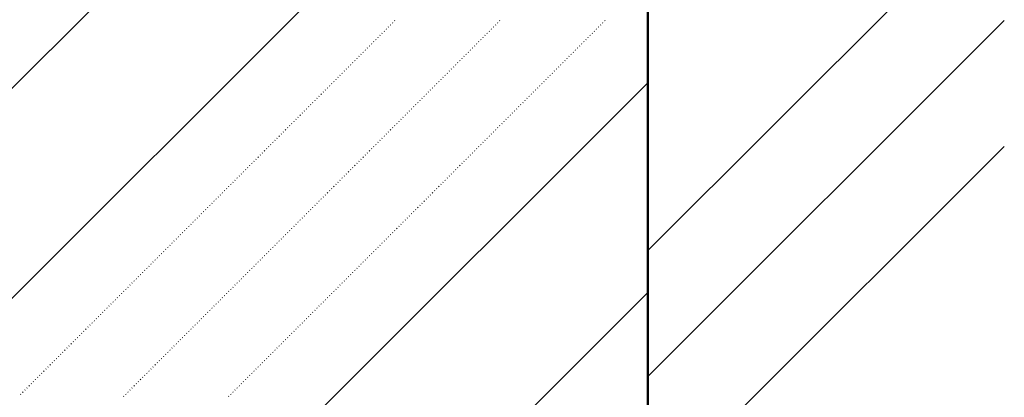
# Model space of a CAD drawing. Header units: millimetres. Extents: x 0 to 1260, y 0 to 297.
# Tile 91 of 104: x 314.25 to 322.53, y 228.33 to 231.51. Entities that reach past the tile are written whole.
import ezdxf

# ---------------------------------------------------------------- set-up
doc = ezdxf.new("R2010")
doc.units = ezdxf.units.MM
for name, pattern in [('K5LT32802', [0]), ('K5LT32806', [0]), ('K5LT_BASIC', [0])]:
    doc.linetypes.add(name, pattern=pattern)
doc.layers.add('Системный слой', color=7, linetype='Continuous')

# ---------------------------------------------------------------- blocks, each defined once
blk = doc.blocks.new('U100')
at = {"layer": 'Системный слой', "color": 7, "linetype": 'K5LT32802', "lineweight": 9}
for p, q in [((299.532, 216.2861), (319.532, 236.2861)), ((299.532, 214.5184), (319.532, 234.5184)), ((299.532, 210.9828), (319.532, 230.9828)), ((301.1807, 210.8637), (319.532, 229.2151))]:
    blk.add_line(p, q, dxfattribs=at)
at = {"layer": 'Системный слой', "color": 7, "linetype": 'K5LT32806', "lineweight": 18}
for p, q in [((317.3659, 231.4684), (317.3695, 231.4719)), ((317.3836, 231.4861), (317.3872, 231.4896)), ((317.4013, 231.5038), (317.4048, 231.5073)), ((318.2498, 231.4684), (318.2534, 231.4719)), ((318.2675, 231.4861), (318.271, 231.4896)), ((318.2852, 231.5038), (318.2887, 231.5073)), ((319.1337, 231.4684), (319.1372, 231.4719)), ((319.1514, 231.4861), (319.1549, 231.4896)), ((319.1691, 231.5038), (319.1726, 231.5073)), ((317.2952, 231.3977), (317.2988, 231.4012)), ((317.3129, 231.4154), (317.3164, 231.4189)), ((317.3306, 231.433), (317.3341, 231.4366)), ((317.3483, 231.4507), (317.3518, 231.4543)), ((318.1791, 231.3977), (318.1827, 231.4012)), ((318.1968, 231.4154), (318.2003, 231.4189)), ((318.2145, 231.433), (318.218, 231.4366)), ((318.2321, 231.4507), (318.2357, 231.4543)), ((319.063, 231.3977), (319.0665, 231.4012)), ((319.0807, 231.4154), (319.0842, 231.4189)), ((319.0984, 231.433), (319.1019, 231.4366)), ((319.116, 231.4507), (319.1196, 231.4543)), ((317.2068, 231.3093), (317.2104, 231.3128)), ((317.2245, 231.327), (317.2281, 231.3305)), ((317.2422, 231.3447), (317.2457, 231.3482)), ((317.2599, 231.3623), (317.2634, 231.3659)), ((317.2776, 231.38), (317.2811, 231.3835)), ((318.0907, 231.3093), (318.0943, 231.3128)), ((318.1084, 231.327), (318.1119, 231.3305)), ((318.1261, 231.3447), (318.1296, 231.3482)), ((318.1438, 231.3623), (318.1473, 231.3659)), ((318.1614, 231.38), (318.165, 231.3835)), ((318.9746, 231.3093), (318.9781, 231.3128)), ((318.9923, 231.327), (318.9958, 231.3305)), ((319.01, 231.3447), (319.0135, 231.3482)), ((319.0276, 231.3623), (319.0312, 231.3659)), ((319.0453, 231.38), (319.0489, 231.3835)), ((317.1185, 231.2209), (317.122, 231.2244)), ((317.1361, 231.2386), (317.1397, 231.2421)), ((317.1538, 231.2563), (317.1573, 231.2598)), ((317.1715, 231.2739), (317.175, 231.2775)), ((317.1892, 231.2916), (317.1927, 231.2952)), ((318.0023, 231.2209), (318.0059, 231.2244)), ((318.02, 231.2386), (318.0236, 231.2421)), ((318.0377, 231.2563), (318.0412, 231.2598)), ((318.0554, 231.2739), (318.0589, 231.2775)), ((318.073, 231.2916), (318.0766, 231.2952)), ((318.8862, 231.2209), (318.8898, 231.2244)), ((318.9039, 231.2386), (318.9074, 231.2421)), ((318.9216, 231.2563), (318.9251, 231.2598)), ((318.9393, 231.2739), (318.9428, 231.2775)), ((318.9569, 231.2916), (318.9605, 231.2952)), ((317.0301, 231.1325), (317.0336, 231.1361)), ((317.0477, 231.1502), (317.0513, 231.1537)), ((317.0654, 231.1679), (317.069, 231.1714)), ((317.0831, 231.1856), (317.0866, 231.1891)), ((317.1008, 231.2032), (317.1043, 231.2068)), ((317.914, 231.1325), (317.9175, 231.1361)), ((317.9316, 231.1502), (317.9352, 231.1537)), ((317.9493, 231.1679), (317.9528, 231.1714)), ((317.967, 231.1856), (317.9705, 231.1891)), ((317.9847, 231.2032), (317.9882, 231.2068)), ((318.7978, 231.1325), (318.8014, 231.1361)), ((318.8155, 231.1502), (318.819, 231.1537)), ((318.8332, 231.1679), (318.8367, 231.1714)), ((318.8509, 231.1856), (318.8544, 231.1891)), ((318.8685, 231.2032), (318.8721, 231.2068)), ((316.9594, 231.0618), (316.9629, 231.0653)), ((316.977, 231.0795), (316.9806, 231.083)), ((316.9947, 231.0972), (316.9982, 231.1007)), ((317.0124, 231.1148), (317.0159, 231.1184)), ((317.8432, 231.0618), (317.8468, 231.0653)), ((317.8609, 231.0795), (317.8645, 231.083)), ((317.8786, 231.0972), (317.8821, 231.1007)), ((317.8963, 231.1148), (317.8998, 231.1184)), ((318.7271, 231.0618), (318.7307, 231.0653)), ((318.7448, 231.0795), (318.7483, 231.083)), ((318.7625, 231.0972), (318.766, 231.1007)), ((318.7802, 231.1148), (318.7837, 231.1184)), ((316.871, 230.9734), (316.8745, 230.977)), ((316.8886, 230.9911), (316.8922, 230.9946)), ((316.9063, 231.0088), (316.9099, 231.0123)), ((316.924, 231.0265), (316.9275, 231.03)), ((316.9417, 231.0441), (316.9452, 231.0477)), ((317.7549, 230.9734), (317.7584, 230.977)), ((317.7725, 230.9911), (317.7761, 230.9946)), ((317.7902, 231.0088), (317.7937, 231.0123)), ((317.8079, 231.0265), (317.8114, 231.03)), ((317.8256, 231.0441), (317.8291, 231.0477)), ((318.6387, 230.9734), (318.6423, 230.977)), ((318.6564, 230.9911), (318.6599, 230.9946)), ((318.6741, 231.0088), (318.6776, 231.0123)), ((318.6918, 231.0265), (318.6953, 231.03)), ((318.7094, 231.0441), (318.713, 231.0477)), ((316.7826, 230.885), (316.7861, 230.8886)), ((316.8003, 230.9027), (316.8038, 230.9062)), ((316.8179, 230.9204), (316.8215, 230.9239)), ((316.8356, 230.9381), (316.8391, 230.9416)), ((316.8533, 230.9557), (316.8568, 230.9593)), ((317.6665, 230.885), (317.67, 230.8886)), ((317.6841, 230.9027), (317.6877, 230.9062)), ((317.7018, 230.9204), (317.7054, 230.9239)), ((317.7195, 230.9381), (317.723, 230.9416)), ((317.7372, 230.9557), (317.7407, 230.9593)), ((318.5503, 230.885), (318.5539, 230.8886)), ((318.568, 230.9027), (318.5716, 230.9062)), ((318.5857, 230.9204), (318.5892, 230.9239)), ((318.6034, 230.9381), (318.6069, 230.9416)), ((318.6211, 230.9557), (318.6246, 230.9593)), ((316.7119, 230.8143), (316.7154, 230.8179)), ((316.7295, 230.832), (316.7331, 230.8355)), ((316.7472, 230.8497), (316.7508, 230.8532)), ((316.7649, 230.8674), (316.7684, 230.8709)), ((317.5958, 230.8143), (317.5993, 230.8179)), ((317.6134, 230.832), (317.617, 230.8355)), ((317.6311, 230.8497), (317.6346, 230.8532)), ((317.6488, 230.8674), (317.6523, 230.8709)), ((318.4796, 230.8143), (318.4832, 230.8179)), ((318.4973, 230.832), (318.5008, 230.8355)), ((318.515, 230.8497), (318.5185, 230.8532)), ((318.5327, 230.8674), (318.5362, 230.8709)), ((316.6235, 230.7259), (316.627, 230.7295)), ((316.6412, 230.7436), (316.6447, 230.7472)), ((316.6588, 230.7613), (316.6624, 230.7648)), ((316.6765, 230.779), (316.68, 230.7825)), ((316.6942, 230.7966), (316.6977, 230.8002)), ((317.5074, 230.7259), (317.5109, 230.7295)), ((317.525, 230.7436), (317.5286, 230.7472)), ((317.5427, 230.7613), (317.5463, 230.7648)), ((317.5604, 230.779), (317.5639, 230.7825)), ((317.5781, 230.7966), (317.5816, 230.8002)), ((318.3912, 230.7259), (318.3948, 230.7295)), ((318.4089, 230.7436), (318.4125, 230.7472)), ((318.4266, 230.7613), (318.4301, 230.7648)), ((318.4443, 230.779), (318.4478, 230.7825)), ((318.462, 230.7966), (318.4655, 230.8002)), ((316.5351, 230.6375), (316.5386, 230.6411)), ((316.5528, 230.6552), (316.5563, 230.6588)), ((316.5704, 230.6729), (316.574, 230.6764)), ((316.5881, 230.6906), (316.5917, 230.6941)), ((316.6058, 230.7083), (316.6093, 230.7118)), ((317.419, 230.6375), (317.4225, 230.6411)), ((317.4367, 230.6552), (317.4402, 230.6588)), ((317.4543, 230.6729), (317.4579, 230.6764)), ((317.472, 230.6906), (317.4755, 230.6941)), ((317.4897, 230.7083), (317.4932, 230.7118)), ((318.3029, 230.6375), (318.3064, 230.6411)), ((318.3205, 230.6552), (318.3241, 230.6588)), ((318.3382, 230.6729), (318.3417, 230.6764)), ((318.3559, 230.6906), (318.3594, 230.6941)), ((318.3736, 230.7083), (318.3771, 230.7118)), ((316.4644, 230.5668), (316.4679, 230.5704)), ((316.4821, 230.5845), (316.4856, 230.5881)), ((316.4997, 230.6022), (316.5033, 230.6057)), ((316.5174, 230.6199), (316.5209, 230.6234)), ((317.3483, 230.5668), (317.3518, 230.5704)), ((317.3659, 230.5845), (317.3695, 230.5881)), ((317.3836, 230.6022), (317.3872, 230.6057)), ((317.4013, 230.6199), (317.4048, 230.6234)), ((318.2321, 230.5668), (318.2357, 230.5704)), ((318.2498, 230.5845), (318.2534, 230.5881)), ((318.2675, 230.6022), (318.271, 230.6057)), ((318.2852, 230.6199), (318.2887, 230.6234)), ((316.376, 230.4785), (316.3795, 230.482)), ((316.3937, 230.4961), (316.3972, 230.4997)), ((316.4113, 230.5138), (316.4149, 230.5173)), ((316.429, 230.5315), (316.4326, 230.535)), ((316.4467, 230.5492), (316.4502, 230.5527)), ((317.2599, 230.4785), (317.2634, 230.482)), ((317.2776, 230.4961), (317.2811, 230.4997)), ((317.2952, 230.5138), (317.2988, 230.5173)), ((317.3129, 230.5315), (317.3164, 230.535)), ((317.3306, 230.5492), (317.3341, 230.5527)), ((318.1438, 230.4785), (318.1473, 230.482)), ((318.1614, 230.4961), (318.165, 230.4997)), ((318.1791, 230.5138), (318.1827, 230.5173)), ((318.1968, 230.5315), (318.2003, 230.535)), ((318.2145, 230.5492), (318.218, 230.5527)), ((316.2876, 230.3901), (316.2911, 230.3936)), ((316.3053, 230.4077), (316.3088, 230.4113)), ((316.323, 230.4254), (316.3265, 230.429)), ((316.3406, 230.4431), (316.3442, 230.4466)), ((316.3583, 230.4608), (316.3619, 230.4643)), ((317.1715, 230.3901), (317.175, 230.3936)), ((317.1892, 230.4077), (317.1927, 230.4113)), ((317.2068, 230.4254), (317.2104, 230.429)), ((317.2245, 230.4431), (317.2281, 230.4466)), ((317.2422, 230.4608), (317.2457, 230.4643)), ((318.0554, 230.3901), (318.0589, 230.3936)), ((318.073, 230.4077), (318.0766, 230.4113)), ((318.0907, 230.4254), (318.0943, 230.429)), ((318.1084, 230.4431), (318.1119, 230.4466)), ((318.1261, 230.4608), (318.1296, 230.4643)), ((316.2169, 230.3194), (316.2204, 230.3229)), ((316.2346, 230.337), (316.2381, 230.3406)), ((316.2522, 230.3547), (316.2558, 230.3582)), ((316.2699, 230.3724), (316.2735, 230.3759)), ((317.1008, 230.3194), (317.1043, 230.3229)), ((317.1185, 230.337), (317.122, 230.3406)), ((317.1361, 230.3547), (317.1397, 230.3582)), ((317.1538, 230.3724), (317.1573, 230.3759)), ((317.9847, 230.3194), (317.9882, 230.3229)), ((318.0023, 230.337), (318.0059, 230.3406)), ((318.02, 230.3547), (318.0236, 230.3582)), ((318.0377, 230.3724), (318.0412, 230.3759)), ((316.1285, 230.231), (316.132, 230.2345)), ((316.1462, 230.2486), (316.1497, 230.2522)), ((316.1639, 230.2663), (316.1674, 230.2699)), ((316.1815, 230.284), (316.1851, 230.2875)), ((316.1992, 230.3017), (316.2028, 230.3052)), ((317.0124, 230.231), (317.0159, 230.2345)), ((317.0301, 230.2486), (317.0336, 230.2522)), ((317.0477, 230.2663), (317.0513, 230.2699)), ((317.0654, 230.284), (317.069, 230.2875)), ((317.0831, 230.3017), (317.0866, 230.3052)), ((317.8963, 230.231), (317.8998, 230.2345)), ((317.914, 230.2486), (317.9175, 230.2522)), ((317.9316, 230.2663), (317.9352, 230.2699)), ((317.9493, 230.284), (317.9528, 230.2875)), ((317.967, 230.3017), (317.9705, 230.3052)), ((316.0401, 230.1426), (316.0437, 230.1461)), ((316.0578, 230.1603), (316.0613, 230.1638)), ((316.0755, 230.1779), (316.079, 230.1815)), ((316.0932, 230.1956), (316.0967, 230.1991)), ((316.1108, 230.2133), (316.1144, 230.2168)), ((316.924, 230.1426), (316.9275, 230.1461)), ((316.9417, 230.1603), (316.9452, 230.1638)), ((316.9594, 230.1779), (316.9629, 230.1815)), ((316.977, 230.1956), (316.9806, 230.1991)), ((316.9947, 230.2133), (316.9982, 230.2168)), ((317.8079, 230.1426), (317.8114, 230.1461)), ((317.8256, 230.1603), (317.8291, 230.1638)), ((317.8432, 230.1779), (317.8468, 230.1815)), ((317.8609, 230.1956), (317.8645, 230.1991)), ((317.8786, 230.2133), (317.8821, 230.2168)), ((315.9694, 230.0719), (315.9729, 230.0754)), ((315.9871, 230.0895), (315.9906, 230.0931)), ((316.0048, 230.1072), (316.0083, 230.1108)), ((316.0224, 230.1249), (316.026, 230.1284)), ((316.8533, 230.0719), (316.8568, 230.0754)), ((316.871, 230.0895), (316.8745, 230.0931)), ((316.8886, 230.1072), (316.8922, 230.1108)), ((316.9063, 230.1249), (316.9099, 230.1284)), ((317.7372, 230.0719), (317.7407, 230.0754)), ((317.7549, 230.0895), (317.7584, 230.0931)), ((317.7725, 230.1072), (317.7761, 230.1108)), ((317.7902, 230.1249), (317.7937, 230.1284)), ((315.881, 229.9835), (315.8846, 229.987)), ((315.8987, 230.0012), (315.9022, 230.0047)), ((315.9164, 230.0188), (315.9199, 230.0224)), ((315.9341, 230.0365), (315.9376, 230.04)), ((315.9517, 230.0542), (315.9553, 230.0577)), ((316.7649, 229.9835), (316.7684, 229.987)), ((316.7826, 230.0012), (316.7861, 230.0047)), ((316.8003, 230.0188), (316.8038, 230.0224)), ((316.8179, 230.0365), (316.8215, 230.04)), ((316.8356, 230.0542), (316.8391, 230.0577)), ((317.6488, 229.9835), (317.6523, 229.987)), ((317.6665, 230.0012), (317.67, 230.0047)), ((317.6841, 230.0188), (317.6877, 230.0224)), ((317.7018, 230.0365), (317.7054, 230.04)), ((317.7195, 230.0542), (317.723, 230.0577)), ((315.7926, 229.8951), (315.7962, 229.8986)), ((315.8103, 229.9128), (315.8138, 229.9163)), ((315.828, 229.9304), (315.8315, 229.934)), ((315.8457, 229.9481), (315.8492, 229.9517)), ((315.8633, 229.9658), (315.8669, 229.9693)), ((316.6765, 229.8951), (316.68, 229.8986)), ((316.6942, 229.9128), (316.6977, 229.9163)), ((316.7119, 229.9304), (316.7154, 229.934)), ((316.7295, 229.9481), (316.7331, 229.9517)), ((316.7472, 229.9658), (316.7508, 229.9693)), ((317.5604, 229.8951), (317.5639, 229.8986)), ((317.5781, 229.9128), (317.5816, 229.9163)), ((317.5958, 229.9304), (317.5993, 229.934)), ((317.6134, 229.9481), (317.617, 229.9517)), ((317.6311, 229.9658), (317.6346, 229.9693)), ((315.7042, 229.8067), (315.7078, 229.8102)), ((315.7219, 229.8244), (315.7255, 229.8279)), ((315.7396, 229.8421), (315.7431, 229.8456)), ((315.7573, 229.8597), (315.7608, 229.8633)), ((315.775, 229.8774), (315.7785, 229.8809)), ((316.5881, 229.8067), (316.5917, 229.8102)), ((316.6058, 229.8244), (316.6093, 229.8279)), ((316.6235, 229.8421), (316.627, 229.8456)), ((316.6412, 229.8597), (316.6447, 229.8633)), ((316.6588, 229.8774), (316.6624, 229.8809)), ((317.472, 229.8067), (317.4755, 229.8102)), ((317.4897, 229.8244), (317.4932, 229.8279)), ((317.5074, 229.8421), (317.5109, 229.8456)), ((317.525, 229.8597), (317.5286, 229.8633)), ((317.5427, 229.8774), (317.5463, 229.8809)), ((315.6335, 229.736), (315.6371, 229.7395)), ((315.6512, 229.7537), (315.6547, 229.7572)), ((315.6689, 229.7713), (315.6724, 229.7749)), ((315.6866, 229.789), (315.6901, 229.7926)), ((316.5174, 229.736), (316.5209, 229.7395)), ((316.5351, 229.7537), (316.5386, 229.7572)), ((316.5528, 229.7713), (316.5563, 229.7749)), ((316.5704, 229.789), (316.574, 229.7926)), ((317.4013, 229.736), (317.4048, 229.7395)), ((317.419, 229.7537), (317.4225, 229.7572)), ((317.4367, 229.7713), (317.4402, 229.7749)), ((317.4543, 229.789), (317.4579, 229.7926)), ((315.5451, 229.6476), (315.5487, 229.6511)), ((315.5628, 229.6653), (315.5664, 229.6688)), ((315.5805, 229.683), (315.584, 229.6865)), ((315.5982, 229.7006), (315.6017, 229.7042)), ((315.6159, 229.7183), (315.6194, 229.7218)), ((316.429, 229.6476), (316.4326, 229.6511)), ((316.4467, 229.6653), (316.4502, 229.6688)), ((316.4644, 229.683), (316.4679, 229.6865)), ((316.4821, 229.7006), (316.4856, 229.7042)), ((316.4997, 229.7183), (316.5033, 229.7218)), ((317.3129, 229.6476), (317.3164, 229.6511)), ((317.3306, 229.6653), (317.3341, 229.6688)), ((317.3483, 229.683), (317.3518, 229.6865)), ((317.3659, 229.7006), (317.3695, 229.7042)), ((317.3836, 229.7183), (317.3872, 229.7218)), ((315.4568, 229.5592), (315.4603, 229.5627)), ((315.4744, 229.5769), (315.478, 229.5804)), ((315.4921, 229.5946), (315.4956, 229.5981)), ((315.5098, 229.6122), (315.5133, 229.6158)), ((315.5275, 229.6299), (315.531, 229.6335)), ((316.3406, 229.5592), (316.3442, 229.5627)), ((316.3583, 229.5769), (316.3619, 229.5804)), ((316.376, 229.5946), (316.3795, 229.5981)), ((316.3937, 229.6122), (316.3972, 229.6158)), ((316.4113, 229.6299), (316.4149, 229.6335)), ((317.2245, 229.5592), (317.2281, 229.5627)), ((317.2422, 229.5769), (317.2457, 229.5804)), ((317.2599, 229.5946), (317.2634, 229.5981)), ((317.2776, 229.6122), (317.2811, 229.6158)), ((317.2952, 229.6299), (317.2988, 229.6335)), ((315.386, 229.4885), (315.3896, 229.492)), ((315.4037, 229.5062), (315.4073, 229.5097)), ((315.4214, 229.5239), (315.4249, 229.5274)), ((315.4391, 229.5415), (315.4426, 229.5451)), ((316.2699, 229.4885), (316.2735, 229.492)), ((316.2876, 229.5062), (316.2911, 229.5097)), ((316.3053, 229.5239), (316.3088, 229.5274)), ((316.323, 229.5415), (316.3265, 229.5451)), ((317.1538, 229.4885), (317.1573, 229.492)), ((317.1715, 229.5062), (317.175, 229.5097)), ((317.1892, 229.5239), (317.1927, 229.5274)), ((317.2068, 229.5415), (317.2104, 229.5451)), ((315.2977, 229.4001), (315.3012, 229.4036)), ((315.3153, 229.4178), (315.3189, 229.4213)), ((315.333, 229.4355), (315.3365, 229.439)), ((315.3507, 229.4531), (315.3542, 229.4567)), ((315.3684, 229.4708), (315.3719, 229.4744)), ((316.1815, 229.4001), (316.1851, 229.4036)), ((316.1992, 229.4178), (316.2028, 229.4213)), ((316.2169, 229.4355), (316.2204, 229.439)), ((316.2346, 229.4531), (316.2381, 229.4567)), ((316.2522, 229.4708), (316.2558, 229.4744)), ((317.0654, 229.4001), (317.069, 229.4036)), ((317.0831, 229.4178), (317.0866, 229.4213)), ((317.1008, 229.4355), (317.1043, 229.439)), ((317.1185, 229.4531), (317.122, 229.4567)), ((317.1361, 229.4708), (317.1397, 229.4744)), ((315.2093, 229.3117), (315.2128, 229.3153)), ((315.2269, 229.3294), (315.2305, 229.3329)), ((315.2446, 229.3471), (315.2482, 229.3506)), ((315.2623, 229.3648), (315.2658, 229.3683)), ((315.28, 229.3824), (315.2835, 229.386)), ((316.0932, 229.3117), (316.0967, 229.3153)), ((316.1108, 229.3294), (316.1144, 229.3329)), ((316.1285, 229.3471), (316.132, 229.3506)), ((316.1462, 229.3648), (316.1497, 229.3683)), ((316.1639, 229.3824), (316.1674, 229.386)), ((316.977, 229.3117), (316.9806, 229.3153)), ((316.9947, 229.3294), (316.9982, 229.3329)), ((317.0124, 229.3471), (317.0159, 229.3506)), ((317.0301, 229.3648), (317.0336, 229.3683)), ((317.0477, 229.3824), (317.0513, 229.386)), ((315.1386, 229.241), (315.1421, 229.2445)), ((315.1562, 229.2587), (315.1598, 229.2622)), ((315.1739, 229.2764), (315.1774, 229.2799)), ((315.1916, 229.294), (315.1951, 229.2976)), ((316.0224, 229.241), (316.026, 229.2445)), ((316.0401, 229.2587), (316.0437, 229.2622)), ((316.0578, 229.2764), (316.0613, 229.2799)), ((316.0755, 229.294), (316.079, 229.2976)), ((316.9063, 229.241), (316.9099, 229.2445)), ((316.924, 229.2587), (316.9275, 229.2622)), ((316.9417, 229.2764), (316.9452, 229.2799)), ((316.9594, 229.294), (316.9629, 229.2976)), ((315.0502, 229.1526), (315.0537, 229.1562)), ((315.0678, 229.1703), (315.0714, 229.1738)), ((315.0855, 229.188), (315.0891, 229.1915)), ((315.1032, 229.2057), (315.1067, 229.2092)), ((315.1209, 229.2233), (315.1244, 229.2269)), ((315.9341, 229.1526), (315.9376, 229.1562)), ((315.9517, 229.1703), (315.9553, 229.1738)), ((315.9694, 229.188), (315.9729, 229.1915)), ((315.9871, 229.2057), (315.9906, 229.2092)), ((316.0048, 229.2233), (316.0083, 229.2269)), ((316.8179, 229.1526), (316.8215, 229.1562)), ((316.8356, 229.1703), (316.8391, 229.1738)), ((316.8533, 229.188), (316.8568, 229.1915)), ((316.871, 229.2057), (316.8745, 229.2092)), ((316.8886, 229.2233), (316.8922, 229.2269)), ((314.9618, 229.0642), (314.9653, 229.0678)), ((314.9795, 229.0819), (314.983, 229.0854)), ((314.9971, 229.0996), (315.0007, 229.1031)), ((315.0148, 229.1173), (315.0183, 229.1208)), ((315.0325, 229.1349), (315.036, 229.1385)), ((315.8457, 229.0642), (315.8492, 229.0678)), ((315.8633, 229.0819), (315.8669, 229.0854)), ((315.881, 229.0996), (315.8846, 229.1031)), ((315.8987, 229.1173), (315.9022, 229.1208)), ((315.9164, 229.1349), (315.9199, 229.1385)), ((316.7295, 229.0642), (316.7331, 229.0678)), ((316.7472, 229.0819), (316.7508, 229.0854)), ((316.7649, 229.0996), (316.7684, 229.1031)), ((316.7826, 229.1173), (316.7861, 229.1208)), ((316.8003, 229.1349), (316.8038, 229.1385)), ((314.8911, 228.9935), (314.8946, 228.9971)), ((314.9087, 229.0112), (314.9123, 229.0147)), ((314.9264, 229.0289), (314.93, 229.0324)), ((314.9441, 229.0466), (314.9476, 229.0501)), ((315.775, 228.9935), (315.7785, 228.9971)), ((315.7926, 229.0112), (315.7962, 229.0147)), ((315.8103, 229.0289), (315.8138, 229.0324)), ((315.828, 229.0466), (315.8315, 229.0501)), ((316.6588, 228.9935), (316.6624, 228.9971)), ((316.6765, 229.0112), (316.68, 229.0147)), ((316.6942, 229.0289), (316.6977, 229.0324)), ((316.7119, 229.0466), (316.7154, 229.0501)), ((314.8027, 228.9051), (314.8062, 228.9087)), ((314.8204, 228.9228), (314.8239, 228.9264)), ((314.838, 228.9405), (314.8416, 228.944)), ((314.8557, 228.9582), (314.8592, 228.9617)), ((314.8734, 228.9758), (314.8769, 228.9794)), ((315.6866, 228.9051), (315.6901, 228.9087)), ((315.7042, 228.9228), (315.7078, 228.9264)), ((315.7219, 228.9405), (315.7255, 228.944)), ((315.7396, 228.9582), (315.7431, 228.9617)), ((315.7573, 228.9758), (315.7608, 228.9794)), ((316.5704, 228.9051), (316.574, 228.9087)), ((316.5881, 228.9228), (316.5917, 228.9264)), ((316.6058, 228.9405), (316.6093, 228.944)), ((316.6235, 228.9582), (316.627, 228.9617)), ((316.6412, 228.9758), (316.6447, 228.9794)), ((314.7143, 228.8167), (314.7178, 228.8203)), ((314.732, 228.8344), (314.7355, 228.838)), ((314.7496, 228.8521), (314.7532, 228.8556)), ((314.7673, 228.8698), (314.7709, 228.8733)), ((314.785, 228.8875), (314.7885, 228.891)), ((315.5982, 228.8167), (315.6017, 228.8203)), ((315.6159, 228.8344), (315.6194, 228.838)), ((315.6335, 228.8521), (315.6371, 228.8556)), ((315.6512, 228.8698), (315.6547, 228.8733)), ((315.6689, 228.8875), (315.6724, 228.891)), ((316.4821, 228.8167), (316.4856, 228.8203)), ((316.4997, 228.8344), (316.5033, 228.838)), ((316.5174, 228.8521), (316.5209, 228.8556)), ((316.5351, 228.8698), (316.5386, 228.8733)), ((316.5528, 228.8875), (316.5563, 228.891)), ((314.6436, 228.746), (314.6471, 228.7496)), ((314.6613, 228.7637), (314.6648, 228.7673)), ((314.6789, 228.7814), (314.6825, 228.7849)), ((314.6966, 228.7991), (314.7001, 228.8026)), ((315.5275, 228.746), (315.531, 228.7496)), ((315.5451, 228.7637), (315.5487, 228.7673)), ((315.5628, 228.7814), (315.5664, 228.7849)), ((315.5805, 228.7991), (315.584, 228.8026)), ((316.4113, 228.746), (316.4149, 228.7496)), ((316.429, 228.7637), (316.4326, 228.7673)), ((316.4467, 228.7814), (316.4502, 228.7849)), ((316.4644, 228.7991), (316.4679, 228.8026)), ((314.5552, 228.6577), (314.5587, 228.6612)), ((314.5729, 228.6753), (314.5764, 228.6789)), ((314.5905, 228.693), (314.5941, 228.6965)), ((314.6082, 228.7107), (314.6118, 228.7142)), ((314.6259, 228.7284), (314.6294, 228.7319)), ((315.4391, 228.6577), (315.4426, 228.6612)), ((315.4568, 228.6753), (315.4603, 228.6789)), ((315.4744, 228.693), (315.478, 228.6965)), ((315.4921, 228.7107), (315.4956, 228.7142)), ((315.5098, 228.7284), (315.5133, 228.7319)), ((316.323, 228.6577), (316.3265, 228.6612)), ((316.3406, 228.6753), (316.3442, 228.6789)), ((316.3583, 228.693), (316.3619, 228.6965)), ((316.376, 228.7107), (316.3795, 228.7142)), ((316.3937, 228.7284), (316.3972, 228.7319)), ((314.4668, 228.5693), (314.4703, 228.5728)), ((314.4845, 228.5869), (314.488, 228.5905)), ((314.5022, 228.6046), (314.5057, 228.6082)), ((314.5198, 228.6223), (314.5234, 228.6258)), ((314.5375, 228.64), (314.5411, 228.6435)), ((315.3507, 228.5693), (315.3542, 228.5728)), ((315.3684, 228.5869), (315.3719, 228.5905)), ((315.386, 228.6046), (315.3896, 228.6082)), ((315.4037, 228.6223), (315.4073, 228.6258)), ((315.4214, 228.64), (315.4249, 228.6435)), ((316.2346, 228.5693), (316.2381, 228.5728)), ((316.2522, 228.5869), (316.2558, 228.5905)), ((316.2699, 228.6046), (316.2735, 228.6082)), ((316.2876, 228.6223), (316.2911, 228.6258)), ((316.3053, 228.64), (316.3088, 228.6435)), ((314.3784, 228.4809), (314.382, 228.4844)), ((314.3961, 228.4986), (314.3996, 228.5021)), ((314.4138, 228.5162), (314.4173, 228.5198)), ((314.4314, 228.5339), (314.435, 228.5374)), ((314.4491, 228.5516), (314.4527, 228.5551)), ((315.2623, 228.4809), (315.2658, 228.4844)), ((315.28, 228.4986), (315.2835, 228.5021)), ((315.2977, 228.5162), (315.3012, 228.5198)), ((315.3153, 228.5339), (315.3189, 228.5374)), ((315.333, 228.5516), (315.3365, 228.5551)), ((316.1462, 228.4809), (316.1497, 228.4844)), ((316.1639, 228.4986), (316.1674, 228.5021)), ((316.1815, 228.5162), (316.1851, 228.5198)), ((316.1992, 228.5339), (316.2028, 228.5374)), ((316.2169, 228.5516), (316.2204, 228.5551)), ((314.3077, 228.4102), (314.3112, 228.4137)), ((314.3254, 228.4278), (314.3289, 228.4314)), ((314.3431, 228.4455), (314.3466, 228.4491)), ((314.3607, 228.4632), (314.3643, 228.4667)), ((315.1916, 228.4102), (315.1951, 228.4137)), ((315.2093, 228.4278), (315.2128, 228.4314)), ((315.2269, 228.4455), (315.2305, 228.4491)), ((315.2446, 228.4632), (315.2482, 228.4667)), ((316.0755, 228.4102), (316.079, 228.4137)), ((316.0932, 228.4278), (316.0967, 228.4314)), ((316.1108, 228.4455), (316.1144, 228.4491)), ((316.1285, 228.4632), (316.132, 228.4667)), ((314.2547, 228.3571), (314.2582, 228.3607)), ((314.2724, 228.3748), (314.2759, 228.3783)), ((314.29, 228.3925), (314.2936, 228.396)), ((315.1209, 228.3395), (315.1244, 228.343)), ((315.1386, 228.3571), (315.1421, 228.3607)), ((315.1562, 228.3748), (315.1598, 228.3783)), ((315.1739, 228.3925), (315.1774, 228.396)), ((316.0048, 228.3395), (316.0083, 228.343)), ((316.0224, 228.3571), (316.026, 228.3607)), ((316.0401, 228.3748), (316.0437, 228.3783)), ((316.0578, 228.3925), (316.0613, 228.396))]:
    blk.add_line(p, q, dxfattribs=at)
blk = doc.blocks.new('U102')
at = {"layer": 'Системный слой', "color": 7, "linetype": 'K5LT32802', "lineweight": 9}
for p, q in [((319.532, 229.5686), (322.532, 232.5686)), ((319.532, 228.5079), (322.532, 231.5079)), ((319.532, 227.4473), (322.532, 230.4473))]:
    blk.add_line(p, q, dxfattribs=at)

msp = doc.modelspace()

# ---------------------------------------------------------------- linework, layer by layer
at = {"layer": 'Системный слой', "color": 7, "linetype": 'K5LT_BASIC', "lineweight": 50}
msp.add_line((319.53201, 236.29573), (319.53201, 210.86372), dxfattribs=at)

# ---------------------------------------------------------------- block references
at = {"layer": 'Системный слой'}
for name in ['U102', 'U100']:
    msp.add_blockref(name, (0, 0), dxfattribs=at)

doc.saveas('drawing.dxf')
